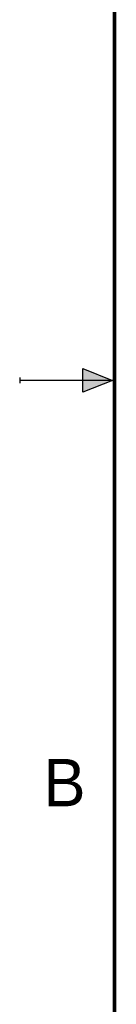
# Model space of a CAD drawing. Header units: inches. Extents: x 0 to 22, y 0 to 17.
# Tile 2 of 20: x 0 to 0.5, y 5.2 to 10.4. Entities that reach past the tile are written whole.
import ezdxf

# ---------------------------------------------------------------- set-up
doc = ezdxf.new("R2010")
doc.units = ezdxf.units.IN
doc.header["$LTSCALE"] = 1.21
doc.header["$MEASUREMENT"] = 0
doc.layers.get('0').update_dxf_attribs({"linetype": 'CONTINUOUS'})
doc.styles.add('TEXTSTYLE_2', font='txt')

msp = doc.modelspace()

# ---------------------------------------------------------------- hatches: boundary and pattern name
at = {"linetype": 'CONTINUOUS'}
msp.add_hatch(color=2, dxfattribs=at).paths.add_polyline_path([(0.3337, 8.5625), (0.49, 8.5), (0.3337, 8.4375)])

# ---------------------------------------------------------------- linework, layer by layer
at = {"color": 2, "linetype": 'CONTINUOUS'}
for p, q in [((0.3337, 8.4375), (0.3337, 8.5625)), ((0.3337, 8.5625), (0.49, 8.5)), ((0, 8.515), (0, 8.485)), ((0.49, 8.5), (0, 8.5)), ((0.49, 8.5), (0.3337, 8.4375))]:
    msp.add_line(p, q, dxfattribs=at)
at = {"color": 7, "linetype": 'CONTINUOUS', "const_width": 0.02}
msp.add_lwpolyline([(0.5, 16.5), (0.5, 0.5)], dxfattribs=at)

# ---------------------------------------------------------------- texts
at = {"color": 2, "linetype": 'CONTINUOUS', "insert": (0.125, 6.5), "char_height": 0.25, "width": 0.25, "attachment_point": 1, "line_spacing_factor": 0.9, "style": 'TEXTSTYLE_2'}
msp.add_mtext('B', dxfattribs=at)

doc.saveas('drawing.dxf')
